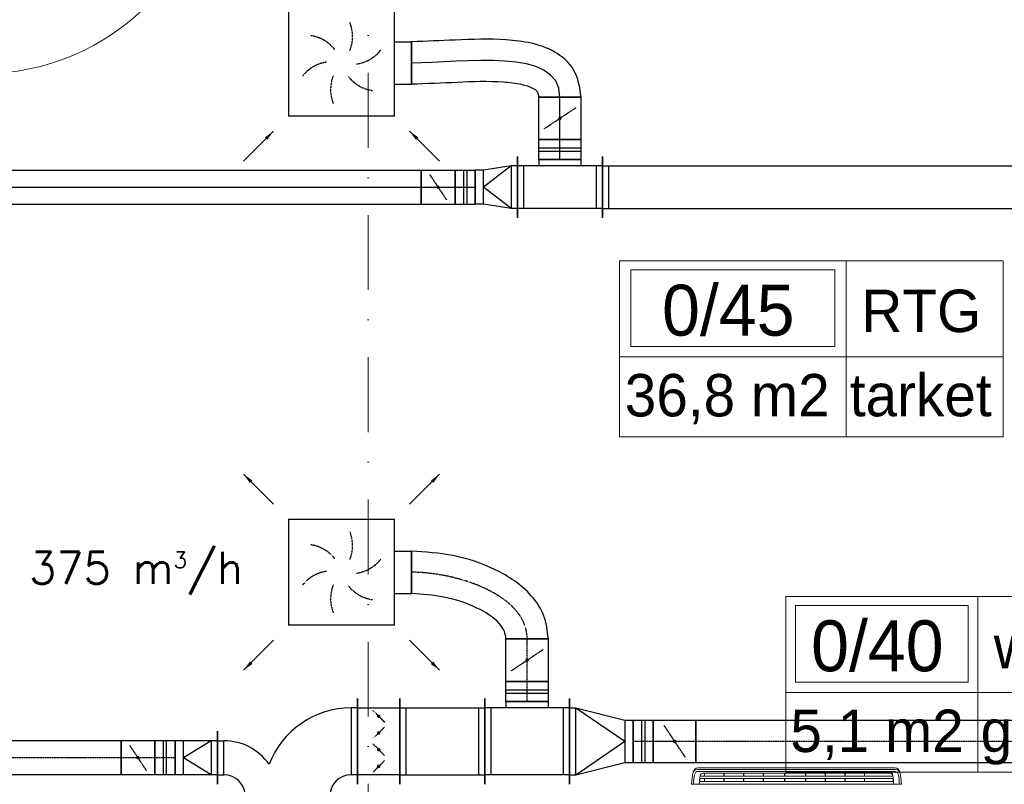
# Model space of a CAD drawing. Header units: millimetres. Extents: x -4612887 to -4536833, y -5457376 to -5415716.
# Tile 76 of 144: x -4582719 to -4578075, y -5441639 to -5438035. Entities that reach past the tile are written whole.
import ezdxf

# ---------------------------------------------------------------- set-up
doc = ezdxf.new("R2010")
doc.units = ezdxf.units.MM
doc.header["$MEASUREMENT"] = 0
for name, pattern in [('DASHDOT', [1, 0.5, -0.25, 0, -0.25]), ('DASHED', [0.75, 0.5, -0.25]), ('Kropki i Kreski', [670.277762, 352.777767, -176.388884, 0, -141.111112])]:
    doc.linetypes.add(name, pattern=pattern)
doc.layers.get('0').update_dxf_attribs({"color": 8, "lineweight": 18})
for name, color, linetype, lineweight in [('FLUID-N1', 7, 'Continuous', 30), ('FLUID-N1-150-ARRGR', 7, 'Continuous', 25), ('FLUID-W1B', 7, 'Continuous', 30), ('FLUID-W1b-160-ARRGR', 7, 'Continuous', 25), ('is_KT-urzadzenia', 104, 'Continuous', 30), ('Osie', 8, 'Continuous', 18), ('Strefy', 8, 'Continuous', 18), ('Ściany wewnętrzne', 7, 'Continuous', 18)]:
    doc.layers.add(name, color=color, linetype=linetype, lineweight=lineweight)
doc.layers.add('FLUID-N1-SYM', color=7, linetype='Continuous')
doc.layers.add('FLUID-W1B-SYM', color=7, linetype='Continuous')
doc.styles.add('FDBES', font='simplex.shx')
doc.styles.add('GENERATED_STYLE_3', font='txt')
doc.styles.add('GENERATED_STYLE_4', font='txt')
doc.linetypes.add('ZIGZAG', pattern='A,0.0001,-0.2,[131,ltypeshp.shx,S=0.2,R=0,X=-0.2,Y=0],-0.4,[131,ltypeshp.shx,S=0.2,R=180,X=0.2,Y=0],-0.2', length=0.8001)
doc.dimstyles.new('FDBES', dxfattribs={"dimscale": 50, "dimtxt": 4, "dimasz": 2.5, "dimexe": 0.8, "dimexo": 2, "dimgap": 1, "dimtad": 1, "dimdsep": 46, "dimtxsty": 'FDBES', "dimcen": 2.5, "dimclrd": 4, "dimclre": 5, "dimadec": 0, "dimazin": 0, "dimtfac": 1, "dimtmove": 0, "dimatfit": 3, "dimfxl": 1, "dimarcsym": 0})

# ---------------------------------------------------------------- blocks, each defined once
blk = doc.blocks.new('*U948')
at = {"color": 0, "linetype": 'ByBlock', "lineweight": -2}
for p, q in [((-250, -250), (-250, 250)), ((250, 250), (-250, 250)), ((250, 250), (250, -250)), ((-250, -250), (250, -250)), ((-100, -250), (-100, -330)), ((100, -250), (100, -330))]:
    blk.add_line(p, q, dxfattribs=at)
at = {"color": 162, "linetype": 'Continuous', "lineweight": -2}
blk.add_line((100, -330), (-100, -330), dxfattribs=at)
at = {"color": 7, "linetype": 'DASHED'}
for centre, start, end in [((-170.8, 45.8), 8.1986, 51.8014), ((-45.8, 170.8), 308.1986, 351.8014), ((-125, -125), 68.1986, 111.8014), ((45.8, -170.8), 128.1986, 171.8014), ((125, 125), 248.1986, 291.8014), ((170.8, -45.8), 188.1986, 231.8014)]:
    blk.add_arc(centre, 176.8, start, end, dxfattribs=at)
blk = doc.blocks.new('*U416')
at = {"color": 0, "linetype": 'ByBlock', "lineweight": -2}
for p, q in [((-250, -250), (-250, 250)), ((250, 250), (-250, 250)), ((250, 250), (250, -250)), ((-250, -250), (250, -250)), ((-100, -250), (-100, -330)), ((100, -250), (100, -330))]:
    blk.add_line(p, q, dxfattribs=at)
at = {"color": 26, "linetype": 'Continuous', "lineweight": -2}
blk.add_line((100, -330), (-100, -330), dxfattribs=at)
at = {"color": 7, "linetype": 'DASHED'}
for centre, start, end in [((-170.8, 45.8), 8.1986, 51.8014), ((-45.8, 170.8), 308.1986, 351.8014), ((-125, -125), 68.1986, 111.8014), ((45.8, -170.8), 128.1986, 171.8014), ((125, 125), 248.1986, 291.8014), ((170.8, -45.8), 188.1986, 231.8014)]:
    blk.add_arc(centre, 176.8, start, end, dxfattribs=at)
blk = doc.blocks.new('*U828')
at = {"color": 162, "linetype": 'Continuous', "lineweight": -2}
for p, q in [((330, 267.5), (330, -137.5)), ((-330, -137.5), (-330, 112.5)), ((245, -222.5), (-245, -222.5))]:
    blk.add_line(p, q, dxfattribs=at)
at = {"color": 7, "linetype": 'Continuous'}
for p, q in [((300, 222.5), (300, -92.5)), ((-300, -92.5), (-300, 67.5)), ((200, -192.5), (-200, -192.5))]:
    blk.add_line(p, q, dxfattribs=at)
at = {"color": 0, "linetype": 'ByBlock', "lineweight": -2}
for p, q in [((330, 222.5), (300, 222.5)), ((-330, 67.5), (-300, 67.5)), ((-330, -92.5), (-300, -92.5)), ((330, -92.5), (300, -92.5)), ((-200, -222.5), (-200, -192.5)), ((200, -222.5), (200, -192.5))]:
    blk.add_line(p, q, dxfattribs=at)
for centre, radius, start, end in [((300, -192.5), 415, 90, 158.9045), ((-300, -192.5), 260, 35.0641, 90), ((-300, -192.5), 100, 0, 90), ((300, -192.5), 100, 90, 180)]:
    blk.add_arc(centre, radius, start, end, dxfattribs=at)
blk = doc.blocks.new('*U827')
at = {"color": 162, "linetype": 'Continuous', "lineweight": -2}
for p, q in [((-100, -125), (-100, 125)), ((100, 80), (100, -80))]:
    blk.add_line(p, q, dxfattribs=at)
at = {"color": 0, "linetype": 'ByBlock', "lineweight": -2}
for p, q in [((-100, 80), (-70, 80)), ((-70, 80), (60, 80)), ((60, 80), (100, 80)), ((-100, -80), (-70, -80)), ((-70, -80), (60, -80)), ((60, -80), (100, -80))]:
    blk.add_line(p, q, dxfattribs=at)
at = {"color": 7, "linetype": 'Continuous'}
for p, q in [((-70, -80), (-70, 80)), ((-70, 80), (60, 0)), ((60, 80), (60, -80)), ((-70, -80), (60, 0))]:
    blk.add_line(p, q, dxfattribs=at)
blk = doc.blocks.new('*U414')
at = {"color": 26, "linetype": 'Continuous', "lineweight": -2}
for p, q in [((-1500, -80), (-1500, 80)), ((1500, 80), (1500, -80))]:
    blk.add_line(p, q, dxfattribs=at)
at = {"color": 0, "linetype": 'ByBlock', "lineweight": -2}
for p, q in [((-1500, 80), (1500, 80)), ((-1500, -80), (1500, -80))]:
    blk.add_line(p, q, dxfattribs=at)
at = {"layer": 'FLUID-W1B-SYM', "color": 7, "linetype": 'Continuous'}
blk.add_line((-1500, 0), (1500, 0), dxfattribs=at)
blk = doc.blocks.new('*U419')
at = {"color": 26, "linetype": 'Continuous', "lineweight": -2}
for p, q in [((-80, -80), (-80, 80)), ((80, 80), (80, -80))]:
    blk.add_line(p, q, dxfattribs=at)
at = {"color": 0, "linetype": 'ByBlock', "lineweight": -2}
for p, q in [((-80, 80), (80, 80)), ((-80, -80), (80, -80))]:
    blk.add_line(p, q, dxfattribs=at)
at = {"color": 7, "linetype": 'DASHED'}
blk.add_line((-40, 60), (40, -60), dxfattribs=at)
at = {"color": 7, "linetype": 'Continuous'}
blk.add_lwpolyline([(-4, 0, 8, 8, 1), (4, 0, 8, 8, 1)], format="xyseb", close=True, dxfattribs=at)
at = {"layer": 'FLUID-W1B-SYM', "color": 7, "linetype": 'Continuous'}
blk.add_line((-80, 0), (80, 0), dxfattribs=at)
blk = doc.blocks.new('*U420')
at = {"color": 26, "linetype": 'Continuous', "lineweight": -2}
for p, q in [((-100, -145), (-100, 145)), ((100, 80), (100, -80))]:
    blk.add_line(p, q, dxfattribs=at)
at = {"color": 0, "linetype": 'ByBlock', "lineweight": -2}
for p, q in [((-100, 100), (-70, 100)), ((-70, 100), (60, 80)), ((60, 80), (100, 80)), ((-70, -100), (60, -80)), ((60, -80), (100, -80)), ((-100, -100), (-70, -100))]:
    blk.add_line(p, q, dxfattribs=at)
at = {"color": 7, "linetype": 'Continuous'}
for p, q in [((-70, -100), (-70, 100)), ((-70, 100), (60, 0)), ((60, 80), (60, -80)), ((-70, -100), (60, 0))]:
    blk.add_line(p, q, dxfattribs=at)
blk = doc.blocks.new('*U421')
at = {"color": 26, "linetype": 'Continuous', "lineweight": -2}
for p, q in [((-47.5, -80), (-47.5, 80)), ((47.5, 80), (47.5, -80))]:
    blk.add_line(p, q, dxfattribs=at)
at = {"color": 0, "linetype": 'ByBlock', "lineweight": -2}
for p, q in [((-47.5, 80), (47.5, 80)), ((-47.5, -80), (47.5, -80))]:
    blk.add_line(p, q, dxfattribs=at)
at = {"color": 7, "linetype": 'Continuous'}
for p, q in [((-7.5, 80), (-7.5, -80)), ((7.5, 80), (7.5, -80))]:
    blk.add_line(p, q, dxfattribs=at)
at = {"layer": 'FLUID-W1B-SYM', "color": 7, "linetype": 'Continuous'}
blk.add_line((-47.5, 0), (47.5, 0), dxfattribs=at)
blk = doc.blocks.new('*U422')
at = {"color": 26, "linetype": 'Continuous', "lineweight": -2}
for p, q in [((-200, -145), (-200, 145)), ((200, 145), (200, -145)), ((100, -130), (-100, -130))]:
    blk.add_line(p, q, dxfattribs=at)
at = {"color": 0, "linetype": 'ByBlock', "lineweight": -2}
for p, q in [((-200, 100), (200, 100)), ((-200, -100), (200, -100)), ((-100, -100), (-100, -130)), ((100, -130), (100, -100))]:
    blk.add_line(p, q, dxfattribs=at)
at = {"color": 7, "linetype": 'Continuous'}
for p, q in [((-170, -100), (-170, 100)), ((170, 100), (170, -100))]:
    blk.add_line(p, q, dxfattribs=at)
blk = doc.blocks.new('*U423')
at = {"color": 26, "linetype": 'Continuous', "lineweight": -2}
for p, q in [((-100, -100), (-100, 100)), ((100, 100), (100, -100))]:
    blk.add_line(p, q, dxfattribs=at)
at = {"color": 0, "linetype": 'ByBlock', "lineweight": -2}
for p, q in [((-100, 100), (100, 100)), ((-100, -100), (100, -100))]:
    blk.add_line(p, q, dxfattribs=at)
at = {"color": 7, "linetype": 'DASHED'}
blk.add_line((-50, 75), (50, -75), dxfattribs=at)
at = {"color": 7, "linetype": 'Continuous'}
blk.add_lwpolyline([(-4, 0, 8, 8, 1), (4, 0, 8, 8, 1)], format="xyseb", close=True, dxfattribs=at)
at = {"layer": 'FLUID-W1B-SYM', "color": 7, "linetype": 'Continuous'}
blk.add_line((-100, 0), (100, 0), dxfattribs=at)
blk = doc.blocks.new('*U424')
at = {"color": 26, "linetype": 'Continuous', "lineweight": -2}
for p, q in [((-47.5, -100), (-47.5, 100)), ((47.5, 100), (47.5, -100))]:
    blk.add_line(p, q, dxfattribs=at)
at = {"color": 0, "linetype": 'ByBlock', "lineweight": -2}
for p, q in [((-47.5, 100), (47.5, 100)), ((-47.5, -100), (47.5, -100))]:
    blk.add_line(p, q, dxfattribs=at)
at = {"color": 7, "linetype": 'Continuous'}
for p, q in [((-7.5, 100), (-7.5, -100)), ((7.5, 100), (7.5, -100))]:
    blk.add_line(p, q, dxfattribs=at)
at = {"layer": 'FLUID-W1B-SYM', "color": 7, "linetype": 'Continuous'}
blk.add_line((-47.5, 0), (47.5, 0), dxfattribs=at)
blk = doc.blocks.new('*U425')
at = {"color": 26, "linetype": 'Continuous', "lineweight": -2}
for p, q in [((-1750, -145), (-1750, 145)), ((1750, 145), (1750, -145))]:
    blk.add_line(p, q, dxfattribs=at)
at = {"color": 0, "linetype": 'ByBlock', "lineweight": -2}
for p, q in [((-1750, 100), (1750, 100)), ((-1750, -100), (1750, -100))]:
    blk.add_line(p, q, dxfattribs=at)
at = {"color": 7, "linetype": 'Continuous'}
for p, q in [((-1720, -100), (-1720, 100)), ((1720, 100), (1720, -100))]:
    blk.add_line(p, q, dxfattribs=at)
blk = doc.blocks.new('*U990')
at = {"color": 162, "linetype": 'Continuous', "lineweight": -2}
for p, q in [((-80, -80), (-80, 80)), ((80, 80), (80, -80))]:
    blk.add_line(p, q, dxfattribs=at)
at = {"color": 0, "linetype": 'ByBlock', "lineweight": -2}
for p, q in [((-80, 80), (80, 80)), ((-80, -80), (80, -80))]:
    blk.add_line(p, q, dxfattribs=at)
at = {"color": 7, "linetype": 'DASHED'}
blk.add_line((-40, 60), (40, -60), dxfattribs=at)
at = {"color": 7, "linetype": 'Continuous'}
blk.add_lwpolyline([(-4, 0, 8, 8, 1), (4, 0, 8, 8, 1)], format="xyseb", close=True, dxfattribs=at)
at = {"layer": 'FLUID-N1-SYM', "color": 7, "linetype": 'DASHDOT'}
blk.add_line((-80, 0), (80, 0), dxfattribs=at)
blk = doc.blocks.new('*U991')
at = {"color": 162, "linetype": 'Continuous', "lineweight": -2}
for p, q in [((-47.5, -80), (-47.5, 80)), ((47.5, 80), (47.5, -80))]:
    blk.add_line(p, q, dxfattribs=at)
at = {"color": 0, "linetype": 'ByBlock', "lineweight": -2}
for p, q in [((-47.5, 80), (47.5, 80)), ((-47.5, -80), (47.5, -80))]:
    blk.add_line(p, q, dxfattribs=at)
at = {"color": 7, "linetype": 'Continuous'}
for p, q in [((-7.5, 80), (-7.5, -80)), ((7.5, 80), (7.5, -80))]:
    blk.add_line(p, q, dxfattribs=at)
at = {"layer": 'FLUID-N1-SYM', "color": 7, "linetype": 'DASHDOT'}
blk.add_line((-47.5, 0), (47.5, 0), dxfattribs=at)
blk = doc.blocks.new('*U992')
at = {"color": 162, "linetype": 'Continuous', "lineweight": -2}
for p, q in [((-1000, -80), (-1000, 80)), ((1000, 80), (1000, -80))]:
    blk.add_line(p, q, dxfattribs=at)
at = {"color": 0, "linetype": 'ByBlock', "lineweight": -2}
for p, q in [((-1000, 80), (1000, 80)), ((-1000, -80), (1000, -80))]:
    blk.add_line(p, q, dxfattribs=at)
at = {"layer": 'FLUID-N1-SYM', "color": 7, "linetype": 'DASHDOT'}
blk.add_line((-1000, 0), (1000, 0), dxfattribs=at)
blk = doc.blocks.new('*U994')
at = {"color": 162, "linetype": 'Continuous', "lineweight": -2}
for p, q in [((-100, -202.5), (-100, 202.5)), ((100, 202.5), (100, -202.5))]:
    blk.add_line(p, q, dxfattribs=at)
at = {"color": 0, "linetype": 'ByBlock', "lineweight": -2}
for p, q in [((-100, 157.5), (100, 157.5)), ((100, -157.5), (-100, -157.5))]:
    blk.add_line(p, q, dxfattribs=at)
at = {"color": 7, "linetype": 'DASHED'}
for p, q in [((0, 118.1), (-27.8, 146)), ((0, 118.1), (27.8, 90.3)), ((0, 39.4), (27.8, 67.2)), ((0, 39.4), (-27.8, 11.5)), ((0, -39.4), (-27.8, -11.5)), ((0, -39.4), (27.8, -67.2)), ((0, -118.1), (27.8, -90.3)), ((0, -118.1), (-27.8, -146))]:
    blk.add_line(p, q, dxfattribs=at)
at = {"color": 7, "linetype": 'Continuous'}
for points in [[(-4, 118.1, 8, 8, 1), (4, 118.1, 8, 8, 1)], [(-4, 39.4, 8, 8, 1), (4, 39.4, 8, 8, 1)], [(-4, -39.4, 8, 8, 1), (4, -39.4, 8, 8, 1)], [(-4, -118.1, 8, 8, 1), (4, -118.1, 8, 8, 1)]]:
    blk.add_lwpolyline(points, format="xyseb", close=True, dxfattribs=at)
blk = doc.blocks.new('*U995')
at = {"color": 162, "linetype": 'Continuous', "lineweight": -2}
for p, q in [((-200, -202.5), (-200, 202.5)), ((200, 202.5), (200, -202.5))]:
    blk.add_line(p, q, dxfattribs=at)
at = {"color": 0, "linetype": 'ByBlock', "lineweight": -2}
for p, q in [((-200, 157.5), (200, 157.5)), ((-200, -157.5), (200, -157.5))]:
    blk.add_line(p, q, dxfattribs=at)
at = {"color": 7, "linetype": 'Continuous'}
for p, q in [((-170, -157.5), (-170, 157.5)), ((170, 157.5), (170, -157.5))]:
    blk.add_line(p, q, dxfattribs=at)
blk = doc.blocks.new('*U996')
at = {"color": 162, "linetype": 'Continuous', "lineweight": -2}
for p, q in [((-200, -202.5), (-200, 202.5)), ((200, 202.5), (200, -202.5)), ((100, -187.5), (-100, -187.5))]:
    blk.add_line(p, q, dxfattribs=at)
at = {"color": 0, "linetype": 'ByBlock', "lineweight": -2}
for p, q in [((-200, 157.5), (200, 157.5)), ((-200, -157.5), (200, -157.5)), ((-100, -157.5), (-100, -187.5)), ((100, -187.5), (100, -157.5))]:
    blk.add_line(p, q, dxfattribs=at)
at = {"color": 7, "linetype": 'Continuous'}
for p, q in [((-170, -157.5), (-170, 157.5)), ((170, 157.5), (170, -157.5))]:
    blk.add_line(p, q, dxfattribs=at)
blk = doc.blocks.new('*U997')
at = {"color": 162, "linetype": 'Continuous', "lineweight": -2}
for p, q in [((-100, -100), (-100, 100)), ((100, 100), (100, -100))]:
    blk.add_line(p, q, dxfattribs=at)
at = {"color": 0, "linetype": 'ByBlock', "lineweight": -2}
for p, q in [((-100, 100), (100, 100)), ((-100, -100), (100, -100))]:
    blk.add_line(p, q, dxfattribs=at)
at = {"color": 7, "linetype": 'DASHED'}
blk.add_line((-50, 75), (50, -75), dxfattribs=at)
at = {"color": 7, "linetype": 'Continuous'}
blk.add_lwpolyline([(-4, 0, 8, 8, 1), (4, 0, 8, 8, 1)], format="xyseb", close=True, dxfattribs=at)
at = {"layer": 'FLUID-N1-SYM', "color": 7, "linetype": 'DASHDOT'}
blk.add_line((-100, 0), (100, 0), dxfattribs=at)
blk = doc.blocks.new('*U998')
at = {"color": 162, "linetype": 'Continuous', "lineweight": -2}
for p, q in [((-47.5, -100), (-47.5, 100)), ((47.5, 100), (47.5, -100))]:
    blk.add_line(p, q, dxfattribs=at)
at = {"color": 0, "linetype": 'ByBlock', "lineweight": -2}
for p, q in [((-47.5, 100), (47.5, 100)), ((-47.5, -100), (47.5, -100))]:
    blk.add_line(p, q, dxfattribs=at)
at = {"color": 7, "linetype": 'Continuous'}
for p, q in [((-7.5, 100), (-7.5, -100)), ((7.5, 100), (7.5, -100))]:
    blk.add_line(p, q, dxfattribs=at)
at = {"layer": 'FLUID-N1-SYM', "color": 7, "linetype": 'DASHDOT'}
blk.add_line((-47.5, 0), (47.5, 0), dxfattribs=at)
blk = doc.blocks.new('*U999')
at = {"color": 162, "linetype": 'Continuous', "lineweight": -2}
for p, q in [((0, -100), (0, 100)), ((645, -314.5), (445, -314.5))]:
    blk.add_line(p, q, dxfattribs=at)
at = {"color": 162, "linetype": 'ZIGZAG', "lineweight": -2, "ltscale": 50}
for points in [[(645, -314.5), (622.5, -202.2), (564.3, -110.7), (394.2, 11.7), (194.7, 78.1), (0, 100)], [(445, -314.5), (437.9, -279.3), (414.4, -243.1), (308.2, -168.9), (152.6, -117.4), (0, -100)]]:
    blk.add_spline(points, degree=3, dxfattribs=at)
at = {"layer": 'FLUID-N1-SYM', "color": 7, "linetype": 'DASHDOT', "start_tangent": (0, 1), "end_tangent": (-1, 0)}
blk.add_spline([(545, -314.5), (0, 0)], degree=3, dxfattribs=at)
blk = doc.blocks.new('*U1000')
at = {"color": 162, "linetype": 'Continuous', "lineweight": -2}
for p, q in [((-150, -202.5), (-150, 202.5)), ((150, 100), (150, -100))]:
    blk.add_line(p, q, dxfattribs=at)
at = {"color": 0, "linetype": 'ByBlock', "lineweight": -2}
for p, q in [((-150, 157.5), (-120, 157.5)), ((-120, 157.5), (110, 100)), ((110, 100), (150, 100)), ((-120, -157.5), (110, -100)), ((110, -100), (150, -100)), ((-150, -157.5), (-120, -157.5))]:
    blk.add_line(p, q, dxfattribs=at)
at = {"color": 7, "linetype": 'Continuous'}
for p, q in [((-120, -157.5), (-120, 157.5)), ((-120, 157.5), (110, 0)), ((110, 100), (110, -100)), ((-120, -157.5), (110, 0))]:
    blk.add_line(p, q, dxfattribs=at)
blk = doc.blocks.new('*U1001')
at = {"color": 162, "linetype": 'Continuous', "lineweight": -2}
for p, q in [((-100, -100), (-100, 100)), ((100, 100), (100, -100))]:
    blk.add_line(p, q, dxfattribs=at)
at = {"color": 0, "linetype": 'ByBlock', "lineweight": -2}
for p, q in [((-100, 100), (100, 100)), ((-100, -100), (100, -100))]:
    blk.add_line(p, q, dxfattribs=at)
at = {"color": 7, "linetype": 'DASHED'}
blk.add_line((-50, 75), (50, -75), dxfattribs=at)
at = {"color": 7, "linetype": 'Continuous'}
blk.add_lwpolyline([(-4, 0, 8, 8, 1), (4, 0, 8, 8, 1)], format="xyseb", close=True, dxfattribs=at)
at = {"layer": 'FLUID-N1-SYM', "color": 7, "linetype": 'DASHDOT'}
blk.add_line((-100, 0), (100, 0), dxfattribs=at)
blk = doc.blocks.new('*U1002')
at = {"color": 162, "linetype": 'Continuous', "lineweight": -2}
for p, q in [((-47.5, -100), (-47.5, 100)), ((47.5, 100), (47.5, -100))]:
    blk.add_line(p, q, dxfattribs=at)
at = {"color": 0, "linetype": 'ByBlock', "lineweight": -2}
for p, q in [((-47.5, 100), (47.5, 100)), ((-47.5, -100), (47.5, -100))]:
    blk.add_line(p, q, dxfattribs=at)
at = {"color": 7, "linetype": 'Continuous'}
for p, q in [((-7.5, 100), (-7.5, -100)), ((7.5, 100), (7.5, -100))]:
    blk.add_line(p, q, dxfattribs=at)
at = {"layer": 'FLUID-N1-SYM', "color": 7, "linetype": 'DASHDOT'}
blk.add_line((-47.5, 0), (47.5, 0), dxfattribs=at)
blk = doc.blocks.new('*U1003')
at = {"color": 162, "linetype": 'Continuous', "lineweight": -2}
for p, q in [((-750, -100), (-750, 100)), ((750, 100), (750, -100))]:
    blk.add_line(p, q, dxfattribs=at)
at = {"color": 0, "linetype": 'ByBlock', "lineweight": -2}
for p, q in [((-750, 100), (750, 100)), ((-750, -100), (750, -100))]:
    blk.add_line(p, q, dxfattribs=at)
at = {"layer": 'FLUID-N1-SYM', "color": 7, "linetype": 'DASHDOT'}
blk.add_line((-750, 0), (750, 0), dxfattribs=at)
blk = doc.blocks.new('*U462')
at = {"color": 26, "linetype": 'Continuous', "lineweight": -2}
for p, q in [((0, -100), (0, 100)), ((800, -160), (600, -160))]:
    blk.add_line(p, q, dxfattribs=at)
at = {"color": 26, "linetype": 'ZIGZAG', "lineweight": -2, "ltscale": 50}
for points in [[(800, -160), (764.3, -31.1), (673.1, 53.3), (563.6, 93.4), (446.7, 109.5), (205.5, 108.5), (0, 100)], [(600, -160), (595.1, -137.7), (575.5, -121.3), (519.6, -101.7), (432.8, -90), (215.2, -91.2), (0, -100)]]:
    blk.add_spline(points, degree=3, dxfattribs=at)
at = {"layer": 'FLUID-W1B-SYM', "color": 7, "linetype": 'Continuous', "start_tangent": (0, 1), "end_tangent": (-1, 0)}
blk.add_spline([(700, -160), (0, 0)], degree=3, dxfattribs=at)

msp = doc.modelspace()

# ---------------------------------------------------------------- linework, layer by layer
at = {"layer": 'is_KT-urzadzenia', "linetype": 'Continuous', "lineweight": 9}
for p, q in [((-4578588.7, -5441568.5), (-4579522.4, -5441568.5)), ((-4578590, -5441561.9), (-4579521.1, -5441561.9)), ((-4578592.5, -5441577.8), (-4579518.6, -5441577.8)), ((-4578614.7, -5441586.6), (-4579496.3, -5441586.6)), ((-4579488.7, -5441586.6), (-4579488.7, -5441599.9)), ((-4579397.4, -5441586.6), (-4579397.4, -5441599.9)), ((-4579396.1, -5441586.6), (-4579396.1, -5441599.9)), ((-4579304.7, -5441586.6), (-4579304.7, -5441599.9)), ((-4579303.4, -5441586.6), (-4579303.4, -5441599.9)), ((-4579212.1, -5441586.6), (-4579212.1, -5441599.9)), ((-4579210.8, -5441586.6), (-4579210.8, -5441599.9)), ((-4579112.3, -5441586.6), (-4579112.3, -5441599.9)), ((-4579111, -5441586.6), (-4579111, -5441599.9)), ((-4579012.6, -5441586.6), (-4579012.6, -5441599.9)), ((-4579011.2, -5441586.6), (-4579011.2, -5441599.9)), ((-4578919.9, -5441586.6), (-4578919.9, -5441599.9)), ((-4578918.6, -5441586.6), (-4578918.6, -5441599.9)), ((-4578827.3, -5441586.6), (-4578827.3, -5441599.9)), ((-4578825.9, -5441586.6), (-4578825.9, -5441599.9)), ((-4578734.6, -5441586.6), (-4578734.6, -5441599.9)), ((-4578604, -5441586.6), (-4578611.1, -5441586.6)), ((-4579550.2, -5441637.9), (-4578560.9, -5441637.9)), ((-4579511.5, -5441625.1), (-4579514.2, -5441637.9)), ((-4578599.3, -5441611.8), (-4579511.5, -5441611.8)), ((-4579511.5, -5441611.8), (-4579511.5, -5441625.1)), ((-4578599.5, -5441625.1), (-4579511.5, -5441625.1)), ((-4578601.1, -5441599.9), (-4579509.7, -5441599.9)), ((-4579488.7, -5441611.8), (-4579488.7, -5441625.1)), ((-4579397.4, -5441611.8), (-4579397.4, -5441625.1)), ((-4579396.1, -5441611.8), (-4579396.1, -5441625.1)), ((-4579304.7, -5441611.8), (-4579304.7, -5441625.1)), ((-4579303.4, -5441611.8), (-4579303.4, -5441625.1)), ((-4579212.1, -5441611.8), (-4579212.1, -5441625.1)), ((-4579210.8, -5441611.8), (-4579210.8, -5441625.1)), ((-4579112.3, -5441611.8), (-4579112.3, -5441625.1)), ((-4579111, -5441611.8), (-4579111, -5441625.1)), ((-4579012.6, -5441611.8), (-4579012.6, -5441625.1)), ((-4579011.2, -5441611.8), (-4579011.2, -5441625.1)), ((-4578919.9, -5441611.8), (-4578919.9, -5441625.1)), ((-4578918.6, -5441611.8), (-4578918.6, -5441625.1)), ((-4578827.3, -5441611.8), (-4578827.3, -5441625.1)), ((-4578825.9, -5441611.8), (-4578825.9, -5441625.1)), ((-4578734.6, -5441611.8), (-4578734.6, -5441625.1)), ((-4578599.5, -5441611.8), (-4578599.5, -5441625.1)), ((-4578599.5, -5441625.1), (-4578596.9, -5441637.9))]:
    msp.add_line(p, q, dxfattribs=at)
at = {"layer": 'is_KT-urzadzenia', "linetype": 'Continuous', "lineweight": 9, "extrusion": (0, 0, -1)}
for centre, major_axis, start_param, end_param in [((-4579225, -5441660.6), (0, 361.1), -1.508013, -1.34901), ((-4579522.4, -5441593.2), (0, 24.7), -1.369045, 0), ((-4579521.1, -5441586.6), (0, 24.7), -1.34901, 0), ((-4579225, -5441660.6), (0, 351.2), -1.506246, -1.379389), ((-4579518.6, -5441597.5), (0, 19.7), -1.379389, 0), ((-4579496.3, -5441601.4), (0, 14.8), -1.376645, 0), ((-4578614.7, -5441601.4), (0, 14.8), -0.000001, 1.376644), ((-4578886.3, -5441660.6), (0, 321.6), 1.338612, 1.361982), ((-4578592.5, -5441597.5), (0, 19.7), -0.000001, 1.379388), ((-4578590, -5441586.6), (0, 24.7), 0.000001, 1.349011), ((-4578588.7, -5441593.2), (0, 24.7), 0.000001, 1.369046), ((-4578886, -5441660.6), (0, 351.2), 1.379388, 1.506245), ((-4578886, -5441660.6), (0, 361.1), 1.349009, 1.508012), ((-4579224.8, -5441660.6), (0, 321.6), -1.500291, -1.376644), ((-4578886.3, -5441660.6), (0, 321.6), 1.376643, 1.50029)]:
    msp.add_ellipse(centre, major_axis=major_axis, ratio=0.902143, start_param=start_param, end_param=end_param, dxfattribs=at)
at = {"layer": 'Osie', "color": 8, "linetype": 'Kropki i Kreski'}
msp.add_line((-4581075.7, -5450704.9), (-4581075.7, -5422757.6), dxfattribs=at)
at = {"layer": 'Strefy', "color": 8, "linetype": 'Continuous'}
for p, q in [((-4579890.8, -5439171.9), (-4578080.3, -5439171.9)), ((-4579890.8, -5440000.1), (-4579890.8, -5439171.9)), ((-4578821.5, -5439171.9), (-4578821.5, -5440000.1)), ((-4578080.3, -5439171.9), (-4578080.3, -5440000.1)), ((-4579837.3, -5439213.3), (-4578875, -5439213.3)), ((-4579837.3, -5439574.7), (-4579837.3, -5439213.3)), ((-4578875, -5439213.3), (-4578875, -5439574.7)), ((-4578875, -5439574.7), (-4579837.3, -5439574.7)), ((-4579890.8, -5439623.7), (-4578080.3, -5439623.7)), ((-4578080.3, -5440000.1), (-4579890.8, -5440000.1)), ((-4579105.8, -5440754), (-4577625.4, -5440754)), ((-4579105.8, -5441582.2), (-4579105.8, -5440754)), ((-4578200.6, -5440754), (-4578200.6, -5441582.2)), ((-4579060.6, -5440795.4), (-4578245.9, -5440795.4)), ((-4579060.6, -5441156.8), (-4579060.6, -5440795.4)), ((-4578245.9, -5440795.4), (-4578245.9, -5441156.8)), ((-4578245.9, -5441156.8), (-4579060.6, -5441156.8)), ((-4579105.8, -5441205.8), (-4577625.4, -5441205.8)), ((-4577625.4, -5441582.2), (-4579105.8, -5441582.2))]:
    msp.add_line(p, q, dxfattribs=at)
at = {"layer": 'Ściany wewnętrzne', "color": 8, "linetype": 'Continuous'}
msp.add_arc((-4582895.7, -5437189.1), 1100, 270, 0, dxfattribs=at)

# ---------------------------------------------------------------- block references
at = {"layer": 'FLUID-N1', "color": 162, "linetype": 'Continuous'}
for name, p, rotation in [('*U948', (-4581200.7, -5440639.1), 90), ('*U997', (-4580325.7, -5441053.6), 90), ('*U998', (-4580325.7, -5441201.1), 90), ('*U996', (-4580325.7, -5441436.1), 180), ('*U827', (-4581885.7, -5441513.6), 180), ('*U992', (-4583240.7, -5441513.6), 180), ('*U990', (-4582160.7, -5441513.6), 180), ('*U991', (-4582033.2, -5441513.6), 180)]:
    msp.add_blockref(name, p, dxfattribs=dict(at, rotation=rotation))
for name, p in [('*U999', (-4580870.7, -5440639.1)), ('*U828', (-4581455.7, -5441501.1)), ('*U994', (-4581025.7, -5441436.1)), ('*U995', (-4580725.7, -5441436.1)), ('*U1000', (-4579975.7, -5441436.1)), ('*U1002', (-4579778.2, -5441436.1)), ('*U1001', (-4579630.7, -5441436.1)), ('*U1003', (-4578780.7, -5441436.1))]:
    msp.add_blockref(name, p, dxfattribs=at)
at = {"layer": 'FLUID-W1B', "color": 26, "linetype": 'Continuous'}
for name, p, rotation in [('*U416', (-4581200.7, -5438239.1), 90), ('*U423', (-4580170.7, -5438499.1), 90), ('*U424', (-4580170.7, -5438646.6), 90), ('*U420', (-4580470.7, -5438824.1), 180), ('*U422', (-4580170.7, -5438824.1), 180)]:
    msp.add_blockref(name, p, dxfattribs=dict(at, rotation=rotation))
for name, p in [('*U462', (-4580870.7, -5438239.1)), ('*U425', (-4578220.7, -5438824.1)), ('*U414', (-4582325.7, -5438824.1)), ('*U419', (-4580745.7, -5438824.1)), ('*U421', (-4580618.2, -5438824.1))]:
    msp.add_blockref(name, p, dxfattribs=at)

# ---------------------------------------------------------------- texts
at = {"layer": 'FLUID-N1-150-ARRGR', "color": 60, "insert": (-4582170.1, -5440643.7), "char_height": 150, "attachment_point": 5, "style": 'FDBES'}
msp.add_mtext('375 m{\\A2;\\H0.5x;3}/h\\P', dxfattribs=at)
at = {"layer": 'Strefy', "color": 8, "linetype": 'Continuous', "attachment_point": 4}
for s, insert, char_height, style in [('{0/45}', (-4579689.3, -5439405.6), 240, 'GENERATED_STYLE_4'), ('{RTG}', (-4578749.3, -5439408.5), 200, 'GENERATED_STYLE_3'), ('{tarket}', (-4578803.9, -5439805.5), 200, 'GENERATED_STYLE_3'), ('{36,8 m2}', (-4579865.3, -5439823.2), 200, 'GENERATED_STYLE_3'), ('{0/40}', (-4578986.4, -5440987.7), 240, 'GENERATED_STYLE_4'), ('{wc }', (-4578124.8, -5440993.4), 200, 'GENERATED_STYLE_3'), ('{5,1 m2}', (-4579084.3, -5441405.3), 200, 'GENERATED_STYLE_3'), ('{gres}', (-4578186.9, -5441416.6), 200, 'GENERATED_STYLE_3')]:
    msp.add_mtext(s, dxfattribs=dict(at, insert=insert, char_height=char_height, style=style))

# ---------------------------------------------------------------- leaders
at = {"layer": 'FLUID-N1-150-ARRGR'}
for points in [[(-4581662.8, -5440177), (-4581521.4, -5440318.4)], [(-4580738.6, -5440177), (-4580880, -5440318.4)], [(-4581662.8, -5441101.2), (-4581521.4, -5440959.8)], [(-4580738.6, -5441101.2), (-4580880, -5440959.8)]]:
    msp.add_leader(points, dimstyle='FDBES', override={"dimscale": 20, "dimclrd": 7}, dxfattribs=at)
at = {"layer": 'FLUID-W1b-160-ARRGR'}
for points in [[(-4581521.4, -5438559.8), (-4581662.8, -5438701.2)], [(-4580880, -5438559.8), (-4580738.6, -5438701.2)]]:
    msp.add_leader(points, dimstyle='FDBES', override={"dimscale": 20, "dimclrd": 7}, dxfattribs=at)

doc.saveas('drawing.dxf')
